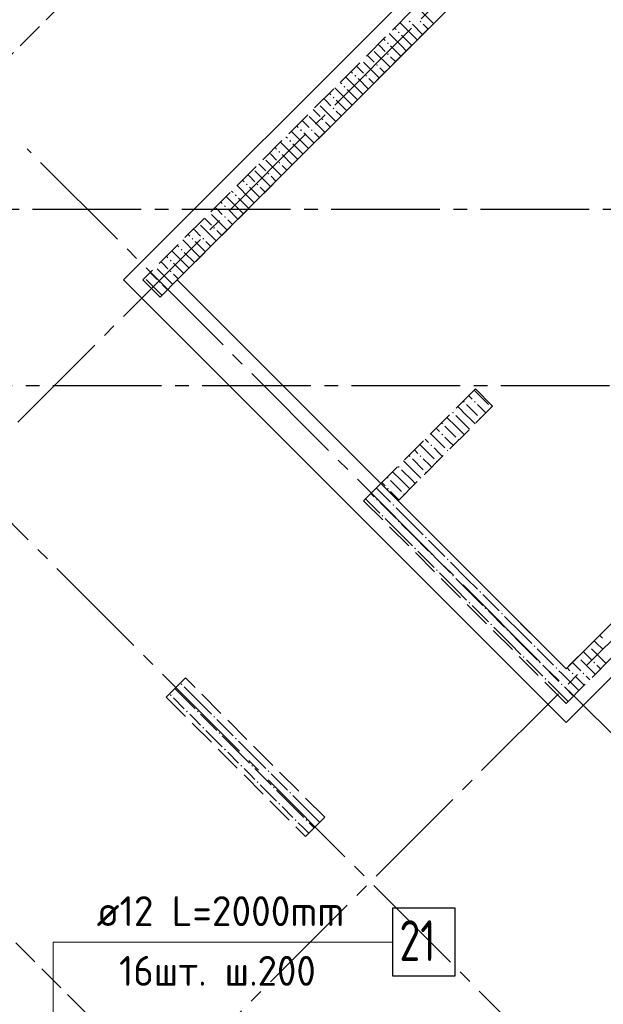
# Model space of a CAD drawing. Header units: millimetres. Extents: x 0 to 43617, y 0 to 59400.
# Tile 10 of 24: x 16529 to 20828, y 19977 to 27226. Entities that reach past the tile are written whole.
import ezdxf

# ---------------------------------------------------------------- set-up
doc = ezdxf.new("R2010")
doc.units = ezdxf.units.MM
doc.linetypes.add('______2', pattern=[270, 200, -70])
doc.linetypes.add('______5', pattern=[1100, 800, -100, 100, -100])
for name, color, linetype, lineweight in [('ДОП Низ по У', 7, 'Continuous', 25), ('ЖБ Перекрытие верхний уровень', 7, 'Continuous', 35), ('ЖБ Пилон', 7, 'Continuous', 35), ('ЖБ Стена верхний уровень', 7, 'Continuous', 35), ('Оси', 40, '______5', 18), ('Позиционная метка линия выноска', 7, 'Continuous', 13), ('Позиционная метка номер позиции', 7, 'Continuous', 13), ('Примечания', 7, 'Continuous', 25)]:
    doc.layers.add(name, color=color, linetype=linetype, lineweight=lineweight)
doc.styles.add('ISOCPEUR', font='txt')

msp = doc.modelspace()

# ---------------------------------------------------------------- hatches: boundary and pattern name
at = {"layer": 'ЖБ Пилон', "linetype": 'Continuous', "lineweight": 18, "transparency": 33554687}
for points in [[(17714.5, 22333.1), (17721, 22339.6), (17727.5, 22333.1), (17721, 22326.6)], [(17634.5, 22253.1), (17640.9, 22259.6), (17647.4, 22253.1), (17640.9, 22246.6)], [(17914.5, 22213.1), (17915.4, 22214.1), (17921.9, 22207.6), (17921, 22206.6)], [(17754.4, 22133.1), (17760.9, 22139.6), (17767.4, 22133.1), (17760.9, 22126.6)], [(17834.5, 22133.1), (17840.9, 22139.6), (17847.4, 22133.1), (17840.9, 22126.6)], [(17954.4, 22093.1), (17960.9, 22099.6), (17967.4, 22093.1), (17960.9, 22086.6)], [(18074.5, 22053.1), (18075.4, 22054.1), (18081.9, 22047.6), (18081, 22046.6)], [(17874.5, 22013.1), (17881, 22019.6), (17887.5, 22013.1), (17881, 22006.6)], [(17994.5, 21973.1), (18001, 21979.6), (18007.5, 21973.1), (18001, 21966.6)], [(18114.5, 21933.1), (18121, 21939.6), (18127.5, 21933.1), (18121, 21926.6)], [(18034.5, 21853.1), (18040.9, 21859.6), (18047.4, 21853.1), (18040.9, 21846.6)], [(18314.5, 21813.1), (18315.4, 21814.1), (18321.9, 21807.6), (18321, 21806.6)], [(18154.4, 21733.1), (18160.9, 21739.6), (18167.4, 21733.1), (18160.9, 21726.6)], [(18234.5, 21733.1), (18240.9, 21739.6), (18247.4, 21733.1), (18240.9, 21726.6)], [(18354.4, 21693.1), (18360.9, 21699.6), (18367.4, 21693.1), (18360.9, 21686.6)], [(18274.5, 21613.1), (18281, 21619.6), (18287.5, 21613.1), (18281, 21606.6)], [(18474.5, 21653.1), (18475.4, 21654.1), (18481.9, 21647.6), (18481, 21646.6)], [(18394.5, 21573.1), (18401, 21579.6), (18407.5, 21573.1), (18401, 21566.6)], [(18514.5, 21533.1), (18521, 21539.6), (18527.4, 21533.1), (18521, 21526.6)], [(18434.5, 21453.1), (18440.9, 21459.6), (18447.4, 21453.1), (18440.9, 21446.6)], [(18714.5, 21413.1), (18715.4, 21414.1), (18721.9, 21407.6), (18721, 21406.6)], [(18554.4, 21333.1), (18560.9, 21339.6), (18567.4, 21333.1), (18560.9, 21326.6)], [(18634.5, 21333.1), (18640.9, 21339.6), (18647.4, 21333.1), (18640.9, 21326.6)]]:
    msp.add_hatch(color=7, dxfattribs=at).paths.add_polyline_path(points, flags=16)
at = {"layer": 'ЖБ Стена верхний уровень', "linetype": 'Continuous', "lineweight": 18, "transparency": 33554687}
for points in [[(19394.5, 27213.1), (19401, 27219.6), (19407.5, 27213.1), (19401, 27206.6)], [(19474.5, 27213.1), (19481, 27219.6), (19487.5, 27213.1), (19481, 27206.6)], [(19314.5, 27133.1), (19321, 27139.6), (19327.4, 27133.1), (19321, 27126.6)], [(19234.5, 27053.1), (19240.9, 27059.6), (19247.4, 27053.1), (19240.9, 27046.6)], [(19234.5, 26973.1), (19240.9, 26979.6), (19247.4, 26973.1), (19240.9, 26966.6)], [(19154.4, 26893.1), (19160.9, 26899.6), (19167.4, 26893.1), (19160.9, 26886.6)], [(18994.5, 26813.1), (19001, 26819.6), (19007.5, 26813.1), (19001, 26806.6)], [(19074.5, 26813.1), (19081, 26819.6), (19087.5, 26813.1), (19081, 26806.6)], [(18914.5, 26733.1), (18921, 26739.6), (18927.4, 26733.1), (18921, 26726.6)], [(18834.5, 26653.1), (18840.9, 26659.6), (18847.4, 26653.1), (18840.9, 26646.6)], [(18834.5, 26573.1), (18840.9, 26579.6), (18847.4, 26573.1), (18840.9, 26566.6)], [(18754.4, 26493.1), (18760.9, 26499.6), (18767.4, 26493.1), (18760.9, 26486.6)], [(18594.5, 26413.1), (18601, 26419.6), (18607.5, 26413.1), (18601, 26406.6)], [(18674.5, 26413.1), (18681, 26419.6), (18687.5, 26413.1), (18681, 26406.6)], [(18514.5, 26333.1), (18521, 26339.6), (18527.4, 26333.1), (18521, 26326.6)], [(18434.5, 26253.1), (18440.9, 26259.6), (18447.4, 26253.1), (18440.9, 26246.6)], [(18434.5, 26173.1), (18440.9, 26179.6), (18447.4, 26173.1), (18440.9, 26166.6)], [(18354.4, 26093.1), (18360.9, 26099.6), (18367.4, 26093.1), (18360.9, 26086.6)], [(18194.5, 26013.1), (18201, 26019.6), (18207.5, 26013.1), (18201, 26006.6)], [(18274.5, 26013.1), (18281, 26019.6), (18287.5, 26013.1), (18281, 26006.6)], [(18114.5, 25933.1), (18121, 25939.6), (18127.5, 25933.1), (18121, 25926.6)], [(18034.5, 25853.1), (18040.9, 25859.6), (18047.4, 25853.1), (18040.9, 25846.6)], [(18034.5, 25773.1), (18040.9, 25779.6), (18047.4, 25773.1), (18040.9, 25766.6)], [(17954.4, 25693.1), (17960.9, 25699.6), (17967.4, 25693.1), (17960.9, 25686.6)], [(17794.5, 25613.1), (17801, 25619.6), (17807.5, 25613.1), (17801, 25606.6)], [(17874.5, 25613.1), (17881, 25619.6), (17887.5, 25613.1), (17881, 25606.6)], [(17714.5, 25533.1), (17721, 25539.6), (17727.5, 25533.1), (17721, 25526.6)], [(17634.5, 25453.1), (17640.9, 25459.6), (17647.4, 25453.1), (17640.9, 25446.6)], [(17634.5, 25373.1), (17640.9, 25379.6), (17647.4, 25373.1), (17640.9, 25366.6)], [(17554.4, 25293.1), (17560.9, 25299.6), (17567.4, 25293.1), (17560.9, 25286.6)], [(19794.5, 24413.1), (19801, 24419.6), (19807.5, 24413.1), (19801, 24406.6)], [(19874.5, 24413.1), (19881, 24419.6), (19887.5, 24413.1), (19881, 24406.6)], [(19994.5, 24373.1), (20001, 24379.6), (20006.2, 24374.3), (19999.7, 24367.8)], [(19714.5, 24333.1), (19721, 24339.6), (19727.4, 24333.1), (19721, 24326.6)], [(19914.5, 24293.1), (19921, 24299.6), (19926.2, 24294.3), (19919.7, 24287.8)], [(19634.5, 24253.1), (19640.9, 24259.6), (19647.4, 24253.1), (19640.9, 24246.6)], [(19634.5, 24173.1), (19640.9, 24179.6), (19647.4, 24173.1), (19640.9, 24166.6)], [(19554.4, 24093.1), (19560.9, 24099.6), (19567.4, 24093.1), (19560.9, 24086.6)], [(19754.4, 24133.1), (19760.9, 24139.6), (19766.2, 24134.3), (19759.7, 24127.8)], [(19394.5, 24013.1), (19401, 24019.6), (19407.5, 24013.1), (19401, 24006.6)], [(19474.5, 24013.1), (19481, 24019.6), (19487.5, 24013.1), (19481, 24006.6)], [(19674.5, 24053.1), (19681, 24059.6), (19686.2, 24054.3), (19679.7, 24047.9)], [(19314.5, 23933.1), (19321, 23939.6), (19327.4, 23933.1), (19321, 23926.6)], [(19594.5, 23973.1), (19601, 23979.6), (19606.2, 23974.3), (19599.7, 23967.8)], [(19234.5, 23853.1), (19240.9, 23859.6), (19247.4, 23853.1), (19240.9, 23846.6)], [(19514.5, 23893.1), (19521, 23899.6), (19526.2, 23894.3), (19519.7, 23887.8)], [(19234.5, 23773.1), (19240.9, 23779.6), (19247.4, 23773.1), (19240.9, 23766.6)], [(19154.4, 23693.1), (19160.9, 23699.6), (19167.4, 23693.1), (19160.9, 23686.6)], [(19274.5, 23653.1), (19281, 23659.6), (19287.5, 23653.1), (19281, 23646.6)], [(19194.5, 23573.1), (19201, 23579.6), (19207.5, 23573.1), (19201, 23566.6)], [(19314.5, 23533.1), (19321, 23539.6), (19327.4, 23533.1), (19321, 23526.6)], [(19514.5, 23413.1), (19521, 23419.6), (19527.4, 23413.1), (19521, 23406.6)], [(19434.5, 23333.1), (19440.9, 23339.6), (19447.4, 23333.1), (19440.9, 23326.6)], [(19554.4, 23293.1), (19560.9, 23299.6), (19567.4, 23293.1), (19560.9, 23286.6)], [(19674.5, 23253.1), (19681, 23259.6), (19687.5, 23253.1), (19681, 23246.6)], [(19594.5, 23173.1), (19601, 23179.6), (19607.5, 23173.1), (19601, 23166.6)], [(19714.5, 23133.1), (19721, 23139.6), (19727.4, 23133.1), (19721, 23126.6)], [(19914.5, 23013.1), (19921, 23019.6), (19927.4, 23013.1), (19921, 23006.6)], [(19834.5, 22933.1), (19840.9, 22939.6), (19847.4, 22933.1), (19840.9, 22926.6)], [(19954.4, 22893.1), (19960.9, 22899.6), (19967.4, 22893.1), (19960.9, 22886.6)], [(20074.5, 22853.1), (20081, 22859.6), (20087.5, 22853.1), (20081, 22846.6)], [(19994.5, 22773.1), (20001, 22779.6), (20007.5, 22773.1), (20001, 22766.6)], [(20114.5, 22733.1), (20121, 22739.6), (20127.4, 22733.1), (20121, 22726.6)], [(20314.5, 22613.1), (20321, 22619.6), (20327.4, 22613.1), (20321, 22606.6)], [(20723.7, 22616.9), (20727.4, 22613.1), (20721, 22606.6), (20717.2, 22610.4)], [(20234.5, 22533.1), (20240.9, 22539.6), (20247.4, 22533.1), (20240.9, 22526.6)], [(20354.4, 22493.1), (20360.9, 22499.6), (20367.4, 22493.1), (20360.9, 22486.6)], [(20643.7, 22536.9), (20647.4, 22533.1), (20640.9, 22526.6), (20637.2, 22530.4)], [(20754.4, 22493.1), (20760.9, 22499.6), (20767.4, 22493.1), (20760.9, 22486.6)], [(20474.5, 22453.1), (20481, 22459.6), (20487.5, 22453.1), (20481, 22446.6)], [(20594.5, 22413.1), (20601, 22419.6), (20607.5, 22413.1), (20601, 22406.6)], [(20674.5, 22413.1), (20681, 22419.6), (20687.5, 22413.1), (20681, 22406.6)], [(20394.5, 22373.1), (20401, 22379.6), (20407.5, 22373.1), (20401, 22366.6)], [(20514.5, 22333.1), (20521, 22339.6), (20527.4, 22333.1), (20521, 22326.6)]]:
    msp.add_hatch(color=7, dxfattribs=at).paths.add_polyline_path(points, flags=16)
h = msp.add_hatch(color=7, dxfattribs=at)
h.paths.add_polyline_path([(19362.8, 23737.7), (19356.8, 23730.8), (19359.7, 23727.9), (19366.2, 23734.4)])
h.paths.add_polyline_path([(19354.4, 23733.1), (19360.9, 23739.6), (19362.8, 23737.7), (19356.8, 23730.8)], flags=16)

# ---------------------------------------------------------------- linework, layer by layer
at = {"layer": 'ДОП Низ по У', "color": 7, "linetype": 'Continuous', "lineweight": 13, "transparency": 33554687}
msp.add_line((17075.5, 20435.4), (19161.5, 20435.4), dxfattribs=at)
at = {"layer": 'ДОП Низ по У', "color": 7, "linetype": 'Continuous', "lineweight": 25, "transparency": 33554687}
msp.add_lwpolyline([(19275.5, 20185.4), (19735.5, 20185.4), (19735.5, 20685.4), (19275.5, 20685.4), (19275.5, 20185.4)], dxfattribs=at)
at = {"layer": 'ЖБ Перекрытие верхний уровень', "color": 7, "linetype": 'Continuous', "lineweight": 18, "transparency": 33554687}
for p, q in [((17689.8, 25310.6), (23976, 31596.8)), ((20553.6, 22446.8), (17689.8, 25310.6)), ((21791, 23684.2), (20553.6, 22446.8))]:
    msp.add_line(p, q, dxfattribs=at)
at = {"layer": 'ЖБ Пилон', "color": 253, "linetype": '______2', "lineweight": 13, "true_color": 0xa0a0a0, "transparency": 33554687}
for p, q in [((17749.9, 22379.6), (17608.5, 22238.2)), ((18775.2, 21354.3), (17749.9, 22379.6)), ((17608.5, 22238.2), (18633.8, 21212.9)), ((18633.8, 21212.9), (18775.2, 21354.3))]:
    msp.add_line(p, q, dxfattribs=at)
at = {"layer": 'ЖБ Пилон', "color": 9, "linetype": 'Continuous', "lineweight": 18, "true_color": 0xc7c7c7, "transparency": 33554687}
for p, q in [((17740.9, 22233.1), (17672.2, 22301.9)), ((17740.9, 22313.1), (17821, 22233.1)), ((17660.9, 22233.1), (17740.9, 22153.1)), ((17740.9, 22233.1), (17821, 22153.1)), ((17821, 22233.1), (17940.9, 22113.1)), ((17821, 22073.1), (17781, 22113.1)), ((17860.9, 22113.1), (17981, 21993.1)), ((17860.9, 22033.1), (17821, 22073.1)), ((17981, 22073.1), (18101, 21953.1)), ((17901, 21993.1), (18021, 21873.1)), ((18140.9, 21833.1), (18021, 21953.1)), ((18140.9, 21913.1), (18221, 21833.1)), ((18060.9, 21833.1), (18140.9, 21753.1)), ((18140.9, 21833.1), (18221, 21753.1)), ((18221, 21833.1), (18340.9, 21713.1)), ((18221, 21673.1), (18181, 21713.1)), ((18260.9, 21713.1), (18381, 21593.1)), ((18260.9, 21633.1), (18221, 21673.1)), ((18381, 21673.1), (18501, 21553.1)), ((18301, 21593.1), (18421, 21473.1)), ((18540.9, 21433.1), (18421, 21553.1)), ((18540.9, 21513.1), (18621, 21433.1)), ((18460.9, 21433.1), (18540.9, 21353.1)), ((18540.9, 21433.1), (18621, 21353.1)), ((18621, 21433.1), (18737.5, 21316.6)), ((18621, 21273.1), (18581, 21313.1)), ((18657.5, 21236.6), (18621, 21273.1)), ((18660.9, 21313.1), (18697.5, 21276.6))]:
    msp.add_line(p, q, dxfattribs=at)
at = {"layer": 'ЖБ Стена верхний уровень', "color": 251, "linetype": '______2', "lineweight": 13, "true_color": 0x656565, "transparency": 33554687}
for p, q in [((23615.3, 31490.7), (17435.2, 25310.6)), ((17562.5, 25183.3), (23742.6, 31363.4)), ((17435.2, 25310.6), (17562.5, 25183.3)), ((19885.4, 24508), (19188.9, 23811.5)), ((19885.4, 24508), (20012.6, 24380.7)), ((19316.1, 23684.2), (20012.6, 24380.7)), ((22434.5, 24327.7), (20553.6, 22446.8)), ((19188.9, 23811.5), (19061.6, 23684.2)), ((19061.6, 23684.2), (20426.3, 22319.5)), ((20553.6, 22446.8), (19316.1, 23684.2)), ((20553.6, 22192.2), (21791, 23429.7)), ((20426.3, 22319.5), (20553.6, 22192.2))]:
    msp.add_line(p, q, dxfattribs=at)
at = {"layer": 'ЖБ Стена верхний уровень', "color": 9, "linetype": 'Continuous', "lineweight": 18, "true_color": 0xc7c7c7, "transparency": 33554687}
for p, q in [((19460.9, 27313.1), (19576.6, 27197.4)), ((19421, 27113.1), (19329.4, 27204.7)), ((19421, 27193.1), (19496.6, 27117.4)), ((19501, 27193.1), (19536.6, 27157.4)), ((19340.9, 27033.1), (19249.4, 27124.7)), ((19289.4, 27164.7), (19301, 27153.1)), ((19181, 27033.1), (19169.4, 27044.7)), ((19209.4, 27084.7), (19221, 27073.1)), ((19340.9, 27113.1), (19416.6, 27037.4)), ((19421, 27113.1), (19456.6, 27077.4)), ((19140.9, 26993.1), (19256.6, 26877.4)), ((19221, 26993.1), (19181, 27033.1)), ((19260.9, 27033.1), (19336.6, 26957.4)), ((19340.9, 27033.1), (19376.6, 26997.4)), ((19060.9, 26913.1), (19176.6, 26797.4)), ((19089.4, 26964.7), (19140.9, 26913.1)), ((19260.9, 26953.1), (19296.6, 26917.4)), ((18969.4, 26844.7), (18981, 26833.1)), ((19021, 26873.1), (19009.4, 26884.7)), ((19060.9, 26833.1), (19021, 26873.1)), ((19181, 26873.1), (19216.6, 26837.4)), ((18889.4, 26764.7), (18901, 26753.1)), ((19021, 26713.1), (18929.4, 26804.7)), ((19021, 26793.1), (19096.6, 26717.4)), ((19101, 26793.1), (19136.6, 26757.4)), ((18809.4, 26684.7), (18821, 26673.1)), ((18940.9, 26633.1), (18849.4, 26724.7)), ((18940.9, 26713.1), (19016.6, 26637.4)), ((19021, 26713.1), (19056.6, 26677.4)), ((18781, 26633.1), (18769.4, 26644.7)), ((18821, 26593.1), (18781, 26633.1)), ((18860.9, 26633.1), (18936.6, 26557.4)), ((18940.9, 26633.1), (18976.6, 26597.4)), ((18689.4, 26564.7), (18740.9, 26513.1)), ((18740.9, 26593.1), (18856.6, 26477.4)), ((18860.9, 26553.1), (18896.6, 26517.4)), ((18621, 26473.1), (18609.4, 26484.7)), ((18660.9, 26433.1), (18621, 26473.1)), ((18660.9, 26513.1), (18776.6, 26397.4)), ((18781, 26473.1), (18816.6, 26437.4)), ((18621, 26313.1), (18529.4, 26404.7)), ((18569.4, 26444.7), (18581, 26433.1)), ((18621, 26393.1), (18696.6, 26317.4)), ((18701, 26393.1), (18736.6, 26357.4)), ((18540.9, 26233.1), (18449.4, 26324.7)), ((18489.4, 26364.7), (18501, 26353.1)), ((18381, 26233.1), (18369.4, 26244.7)), ((18409.4, 26284.7), (18421, 26273.1)), ((18540.9, 26313.1), (18616.6, 26237.4)), ((18621, 26313.1), (18656.6, 26277.4)), ((18340.9, 26193.1), (18456.6, 26077.4)), ((18421, 26193.1), (18381, 26233.1)), ((18460.9, 26233.1), (18536.6, 26157.4)), ((18540.9, 26233.1), (18576.6, 26197.4)), ((18260.9, 26113.1), (18376.6, 25997.4)), ((18289.4, 26164.7), (18340.9, 26113.1)), ((18460.9, 26153.1), (18496.6, 26117.4)), ((18169.4, 26044.7), (18181, 26033.1)), ((18221, 26073.1), (18209.4, 26084.7)), ((18260.9, 26033.1), (18221, 26073.1)), ((18381, 26073.1), (18416.6, 26037.4)), ((18089.4, 25964.7), (18101, 25953.1)), ((18221, 25913.1), (18129.4, 26004.7)), ((18221, 25993.1), (18296.6, 25917.4)), ((18301, 25993.1), (18336.6, 25957.4)), ((18009.4, 25884.7), (18021, 25873.1)), ((18140.9, 25833.1), (18049.4, 25924.7)), ((18140.9, 25913.1), (18216.6, 25837.4)), ((18221, 25913.1), (18256.6, 25877.4)), ((17981, 25833.1), (17969.4, 25844.7)), ((18021, 25793.1), (17981, 25833.1)), ((18060.9, 25833.1), (18136.6, 25757.4)), ((18140.9, 25833.1), (18176.6, 25797.4)), ((17889.4, 25764.7), (17940.9, 25713.1)), ((17940.9, 25793.1), (18056.6, 25677.4)), ((18060.9, 25753.1), (18096.6, 25717.4)), ((17821, 25673.1), (17809.4, 25684.7)), ((17860.9, 25633.1), (17821, 25673.1)), ((17860.9, 25713.1), (17976.6, 25597.4)), ((17981, 25673.1), (18016.6, 25637.4)), ((17821, 25513.1), (17729.4, 25604.7)), ((17769.4, 25644.7), (17781, 25633.1)), ((17821, 25593.1), (17896.6, 25517.4)), ((17901, 25593.1), (17936.6, 25557.4)), ((17740.9, 25433.1), (17649.4, 25524.7)), ((17689.4, 25564.7), (17701, 25553.1)), ((17609.4, 25484.7), (17621, 25473.1)), ((17740.9, 25513.1), (17816.7, 25437.4)), ((17821, 25513.1), (17856.6, 25477.4)), ((17540.9, 25393.1), (17656.6, 25277.4)), ((17581, 25433.1), (17569.4, 25444.7)), ((17621, 25393.1), (17581, 25433.1)), ((17660.9, 25433.1), (17736.6, 25357.4)), ((17740.9, 25433.1), (17776.6, 25397.4)), ((17460.9, 25313.1), (17576.6, 25197.4)), ((17489.4, 25364.7), (17540.9, 25313.1)), ((17660.9, 25353.1), (17696.6, 25317.4)), ((17581, 25273.1), (17616.6, 25237.4)), ((19860.9, 24433.1), (19835.7, 24458.4)), ((19821, 24313.1), (19755.7, 24378.4)), ((19740.9, 24233.1), (19675.7, 24298.4)), ((19621, 24193.1), (19595.7, 24218.4)), ((19821, 24233.1), (19843, 24211.1)), ((19475.7, 24098.4), (19581, 23993.1)), ((19515.7, 24138.4), (19540.9, 24113.1)), ((19460.9, 24033.1), (19435.7, 24058.4)), ((19421, 23913.1), (19355.7, 23978.4)), ((19421, 23993.1), (19501, 23913.1)), ((19340.9, 23833.1), (19275.7, 23898.4)), ((19340.9, 23913.1), (19421, 23833.1)), ((19221, 23793.1), (19195.7, 23818.4)), ((19260.9, 23833.1), (19340.9, 23753.1)), ((19115.7, 23738.4), (19140.9, 23713.1)), ((19155.7, 23778.4), (19260.9, 23673.1)), ((19075.7, 23698.4), (19181, 23593.1)), ((19181, 23673.1), (19301, 23553.1)), ((19421, 23513.1), (19301, 23633.1)), ((19340.9, 23433.1), (19221, 23553.1)), ((19340.9, 23513.1), (19421, 23433.1)), ((19421, 23513.1), (19501, 23433.1)), ((19340.9, 23433.1), (19421, 23353.1)), ((19421, 23433.1), (19540.9, 23313.1)), ((19540.9, 23393.1), (19660.9, 23273.1)), ((19460.9, 23313.1), (19581, 23193.1)), ((19581, 23273.1), (19701, 23153.1)), ((19821, 23113.1), (19701, 23233.1)), ((19740.9, 23033.1), (19621, 23153.1)), ((19740.9, 23113.1), (19821, 23033.1)), ((19821, 23113.1), (19901, 23033.1)), ((19740.9, 23033.1), (19821, 22953.1)), ((19821, 23033.1), (19940.9, 22913.1)), ((19940.9, 22993.1), (20060.9, 22873.1)), ((19860.9, 22913.1), (19981, 22793.1)), ((19981, 22873.1), (20101, 22753.1)), ((20221, 22713.1), (20101, 22833.1)), ((20140.9, 22633.1), (20021, 22753.1)), ((20140.9, 22713.1), (20221, 22633.1)), ((20221, 22713.1), (20301, 22633.1)), ((20800.4, 22693.7), (20821, 22673.1)), ((20140.9, 22633.1), (20221, 22553.1)), ((20221, 22633.1), (20340.9, 22513.1)), ((20781, 22633.1), (20760.4, 22653.7)), ((20821, 22593.1), (20781, 22633.1)), ((20340.9, 22593.1), (20460.9, 22473.1)), ((20680.4, 22573.7), (20740.9, 22513.1)), ((20740.9, 22593.1), (20847.7, 22486.4)), ((20260.9, 22513.1), (20381, 22393.1)), ((20621, 22473.1), (20600.4, 22493.7)), ((20660.9, 22513.1), (20767.7, 22406.4)), ((20381, 22473.1), (20480.4, 22373.7)), ((20520.4, 22413.7), (20501, 22433.1)), ((20621, 22313.1), (20520.4, 22413.7)), ((20560.4, 22453.7), (20581, 22433.1)), ((20660.9, 22433.1), (20621, 22473.1)), ((20781, 22473.1), (20807.7, 22446.4)), ((20440.4, 22333.7), (20421, 22353.1)), ((20540.9, 22233.1), (20440.4, 22333.7)), ((20480.4, 22373.7), (20501, 22353.1)), ((20621, 22393.1), (20687.7, 22326.4)), ((20701, 22393.1), (20727.7, 22366.4)), ((20540.9, 22313.1), (20607.7, 22246.4)), ((20621, 22313.1), (20647.7, 22286.4)), ((20540.9, 22233.1), (20567.7, 22206.4))]:
    msp.add_line(p, q, dxfattribs=at)
for points in [[(19875.7, 24498.4), (19956.5, 24417.6), (19956.5, 24417.6), (19981, 24393.1)], [(19821, 24393.1), (19881.9, 24332.2), (19881.9, 24332.2), (19901, 24313.1)], [(19901, 24393.1), (19919.2, 24374.9), (19919.2, 24374.9), (19963, 24331.1)], [(19740.9, 24313.1), (19807.3, 24246.8), (19807.3, 24246.8), (19821, 24233.1)], [(19821, 24313.1), (19844.6, 24289.5), (19844.6, 24289.5), (19883, 24251.1)], [(19660.9, 24233.1), (19732.7, 24161.3), (19732.7, 24161.3), (19740.9, 24153.1)], [(19740.9, 24233.1), (19770, 24204), (19770, 24204), (19803, 24171.1)], [(19555.7, 24178.4), (19658.2, 24075.9), (19658.2, 24075.9), (19660.9, 24073.1)], [(19660.9, 24153.1), (19695.5, 24118.6), (19695.5, 24118.6), (19723, 24091.1)], [(19581, 24073.1), (19620.9, 24033.2), (19620.9, 24033.2), (19643, 24011.1)], [(19501, 23993.1), (19546.3, 23947.8), (19546.3, 23947.8), (19563, 23931.1)], [(19421, 23913.1), (19471.7, 23862.4), (19471.7, 23862.4), (19483, 23851.1)], [(19340.9, 23833.1), (19397.1, 23777), (19397.1, 23777), (19403, 23771.1)], [(19421, 23833.1), (19434.4, 23819.7), (19434.4, 23819.7), (19443, 23811.1)], [(19260.9, 23753.1), (19322.5, 23691.6), (19322.5, 23691.6), (19323, 23691.1)]]:
    msp.add_lwpolyline(points, dxfattribs=at)
at = {"layer": 'Оси', "color": 8, "linetype": '______5', "lineweight": -3, "transparency": 33554687}
for p, q in [((9515.6, 17263.7), (28171.9, 35920)), ((12153.1, 13919.1), (31163, 32929)), ((23471.2, 19387.8), (16584.2, 26274.8)), ((29524, 25830), (4600, 25830)), ((34074, 24530), (4600, 24530)), ((34074, 24530), (4600, 24530)), ((22035.7, 17952.4), (15819.6, 24168.5))]:
    msp.add_line(p, q, dxfattribs=at)
at = {"layer": 'Позиционная метка линия выноска', "color": 251, "linetype": 'Continuous', "lineweight": 13, "true_color": 0x494949, "transparency": 33554687}
msp.add_lwpolyline([(21826, 32318.4), (23063.8, 31080.6), (20102.5, 28119.3), (18645.9, 29576), (17910.5, 28840.6), (19367.1, 27383.9), (17293.8, 25310.6), (20553.6, 22050.8), (21791, 23288.3), (22201.4, 22877.9), (22738.5, 22340.8), (21523.8, 21126), (22485.5, 20164.4), (24536.1, 22215), (25992.7, 20758.3), (26728.1, 21493.7), (25271.5, 22950.4), (28232.8, 25911.6), (29694.4, 24450), (32794, 24450), (32794, 11680)], dxfattribs=at)
at = {"layer": 'Позиционная метка номер позиции', "color": 7, "linetype": 'Continuous', "lineweight": 13, "transparency": 33554687}
msp.add_lwpolyline([(16775.5, 19305.4), (16775.5, 20435.4), (19275.5, 20435.4)], dxfattribs=at)
at = {"layer": 'Примечания', "color": 7, "linetype": '______2', "lineweight": 13, "transparency": 33554687}
msp.add_line((22019.4, 32520.9), (10428.5, 20930), dxfattribs=at)
at = {"layer": 'Примечания', "color": 7, "linetype": '______2', "lineweight": 18, "transparency": 33554687}
msp.add_line((15926.9, 21002.4), (18048.2, 18881.1), dxfattribs=at)

# ---------------------------------------------------------------- texts
at = {"layer": 'ДОП Низ по У', "color": 7, "linetype": 'Continuous', "lineweight": 13, "transparency": 33554687, "attachment_point": 7, "style": 'ISOCPEUR'}
for s, insert, char_height, width in [('\\W0.96;ø12 L=2000mm ', (17095.5, 20552.8), 220, 2150.516), ('\\W0.75;21', (19325.5, 20295.4), 300, 472.289), ('\\W0.95;16шт. ш.200 ', (17260.5, 20112.8), 220, 1819.9)]:
    msp.add_mtext(s, dxfattribs=dict(at, insert=insert, char_height=char_height, width=width))

doc.saveas('drawing.dxf')
